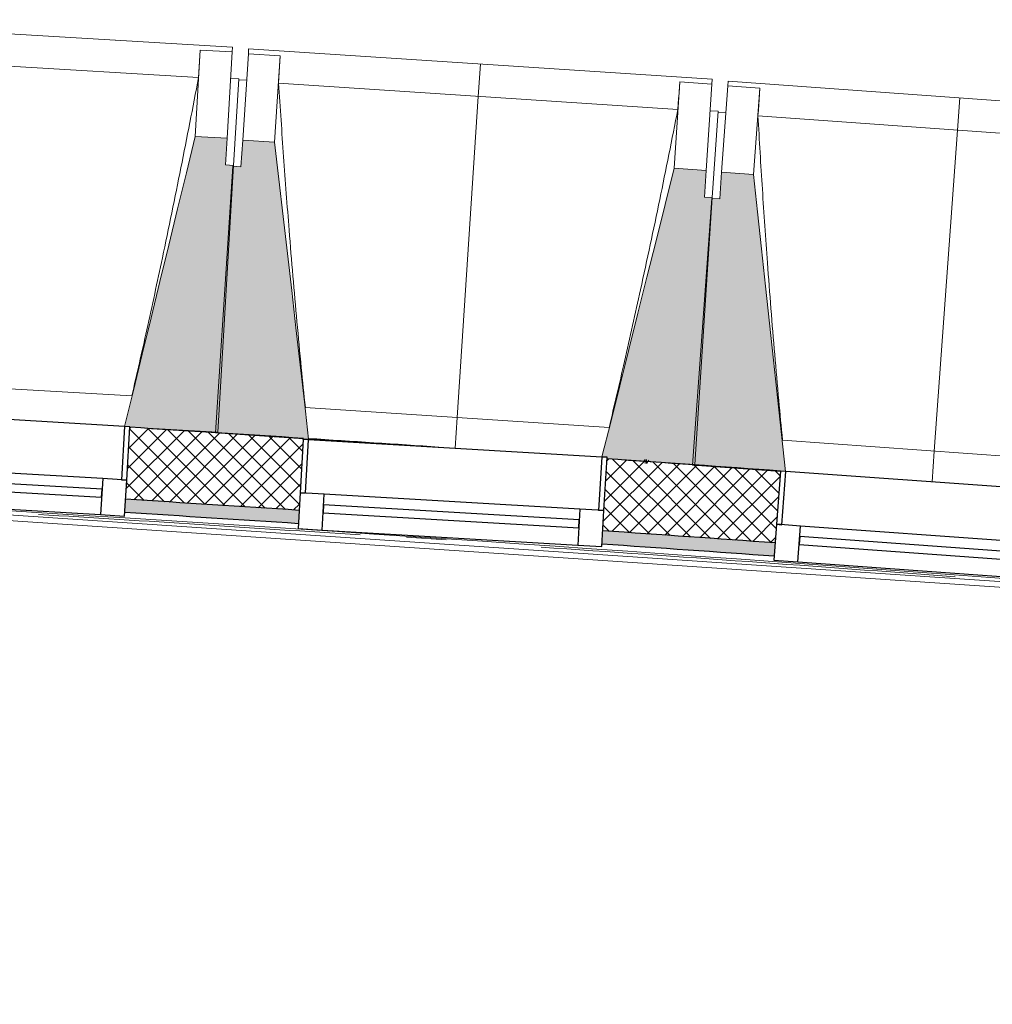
# Model space of a CAD drawing. Header units: millimetres. Extents: x -24070 to 30874, y -36590 to 4541.
# Tile 45 of 64: x -12916 to -11094, y -15450 to -13605. Entities that reach past the tile are written whole.
import ezdxf

# ---------------------------------------------------------------- set-up
doc = ezdxf.new("R2010")
doc.units = ezdxf.units.MM
doc.linetypes.add('Tiret', pattern=[2.5, 1.25, -1.25])
doc.layers.add('A-AREA', color=4, linetype='Tiret', lineweight=100, true_color=0x00ffff)
doc.layers.add('A-GLAZ', color=7, linetype='Continuous', lineweight=25, true_color=0x5c63b1)
for name, color, linetype, lineweight in [('A-FLOR-HRAL', 7, 'Continuous', 18), ('A-WALL', 7, 'Continuous', 25), ('A-WALL-PATT', 7, 'Continuous', 25), ('BATIEMENT', 7, 'Continuous', 18), ('BATIMENT', 7, 'Continuous', 25), ('FENETRES', 7, 'Continuous', 25), ('GEN', 7, 'Continuous', 18)]:
    doc.layers.add(name, color=color, linetype=linetype, lineweight=lineweight)

# ---------------------------------------------------------------- blocks, each defined once
blk = doc.blocks.new('XXX_VIDE FENETRE - 550-377501-2021_015_1111_DCE_1_50_N0 FINI_PLB_EFS')
at = {"layer": 'A-GLAZ'}
for p, q in [((240, -120), (-240, -120)), ((-240, -120), (-240, -135)), ((240, -135), (240, -120)), ((-240, -135), (240, -135))]:
    blk.add_line(p, q, dxfattribs=at)
at = {"layer": 'FENETRES'}
for p, q in [((-285, 0), (-285, -100)), ((-275, 0), (-285, 0)), ((275, 0), (-275, 0)), ((-275, -100), (-275, 0)), ((285, 0), (275, 0)), ((275, 0), (275, -100)), ((285, -100), (285, 0)), ((-285, -100), (-275, -100)), ((-240, -100), (-285, -100)), ((-285, -100), (-285, -167.5)), ((-240, -167.5), (-240, -100)), ((240, -100), (-240, -100)), ((240, -100), (240, -167.5)), ((285, -100), (240, -100)), ((275, -100), (285, -100)), ((285, -167.5), (285, -100)), ((-285, -167.5), (-240, -167.5)), ((-240, -167.5), (240, -167.5)), ((240, -167.5), (285, -167.5))]:
    blk.add_line(p, q, dxfattribs=at)
blk = doc.blocks.new('Garde-corps - Garde-corps-505703-2021_015_1111_DCE_1_50_N0 FINI_PLB_EFS')
at = {"layer": 'A-FLOR-HRAL'}
for p, q in [((-14288.8, -14452.6), (-9946.8, -14744.5)), ((-14003.6, -14461.4), (-10204.3, -14716.8)), ((-12190.7, -14574.7), (-12116.5, -14579.7))]:
    blk.add_line(p, q, dxfattribs=at)
for radius, start, end in [(137273, 85.24477, 87.064083), (137269.6, 86.221927, 86.473789), (137283.1, 86.270695, 86.406616), (137283.1, 85.897745, 86.032794), (137269.6, 85.755463, 86.080121)]:
    blk.add_arc((-21322.9, -151541.9), radius, start, end, dxfattribs=at)
blk = doc.blocks.new('B02_ARC_rvt-1-2021_015_1111_DCE_1_50_N0 FINI_PLB_EFS')
at = {"layer": 'A-WALL-PATT', "lineweight": 18}
h = blk.add_hatch(dxfattribs=at)
h.set_pattern_fill('FP_1', color=256, style=0, pattern_type=2)
h.set_pattern_definition([(45, (0, 0), (-17.67767, 17.67767), []), (135, (0, 0), (-17.67767, -17.67767), [])])
h.paths.add_polyline_path([(-2612.4, -15514.6), (-2594.6, -15381.2), (-2906.6, -15338.2), (-2924.2, -15472), (-2739.1, -15497.2)])
h.paths.add_polyline_path([(-3489.2, -15396.8), (-3471.6, -15263), (-3794.6, -15221.1), (-3811.3, -15355), (-3493.4, -15396.3)])
h.paths.add_polyline_path([(-4376.8, -15283.5), (-4360.1, -15149.5), (-4683.3, -15109.7), (-4698.3, -15243.9), (-4380.8, -15283)])
h.paths.add_polyline_path([(-5264.3, -15176.1), (-5249.3, -15041.9), (-5572.8, -15004.2), (-5587.8, -15138.4), (-5268.1, -15175.6)])
h.paths.add_polyline_path([(-6154.1, -15074.2), (-6139.2, -14940), (-6462.9, -14904.4), (-6477, -15038.7), (-6157.7, -15073.8)])
h.paths.add_polyline_path([(-7043.8, -14978.3), (-7030.1, -14843.9), (-7353.6, -14810.5), (-7366.9, -14944.9), (-7047.2, -14977.9)])
h.paths.add_polyline_path([(-7934, -14888.1), (-7921.1, -14753.7), (-8245, -14722.6), (-8256.4, -14856.9), (-7937.2, -14887.8)])
h.paths.add_polyline_path([(-8824, -14803.8), (-8812.5, -14669.3), (-9136.9, -14640.1), (-9148.3, -14774.6), (-8826.9, -14803.6)])
h.paths.add_polyline_path([(-9716.2, -14725.2), (-9704.9, -14590.7), (-10029.3, -14563.6), (-10039.9, -14698.1), (-9718.9, -14725)])
h.paths.add_polyline_path([(-10608, -14652.5), (-10597.7, -14517.9), (-10922.2, -14492.9), (-10931.9, -14627.5), (-10610.6, -14652.3)])
h.paths.add_polyline_path([(-11500.3, -14585.6), (-11490.9, -14450.9), (-11815.5, -14428), (-11823.4, -14562.8), (-11502.7, -14585.4)])
h.paths.add_polyline_path([(-12392.2, -14524.5), (-12384.2, -14389.7), (-12709.2, -14368.9), (-12717.2, -14503.7), (-12394.2, -14524.4)])
h.paths.add_polyline_path([(-13286.1, -14469.2), (-13278.2, -14334.4), (-13603.3, -14315.7), (-13610.4, -14450.5), (-13288, -14469.1)])
h.paths.add_polyline_path([(-14179.6, -14419.7), (-14172.5, -14284.9), (-14497.7, -14268.3), (-14503.9, -14403.2), (-14181.3, -14419.6)])
h.paths.add_polyline_path([(-15073.3, -14376.1), (-15067.1, -14241.2), (-15392.5, -14226.8), (-15397.8, -14361.7), (-15074.8, -14376)])
h.paths.add_polyline_path([(-15967.3, -14338.3), (-15962, -14203.4), (-16287.4, -14191), (-16291.9, -14326), (-15968.6, -14338.2)])
h.paths.add_polyline_path([(-16861.5, -14306.3), (-16857.1, -14171.3), (-17182.6, -14161.1), (-17186.2, -14296.1), (-16862.6, -14306.2)])
h.paths.add_polyline_path([(-17755.9, -14280.1), (-17752.4, -14145.2), (-18078, -14137.1), (-18080.6, -14272.1), (-17756.8, -14280.1)])
h.paths.add_polyline_path([(-18650.5, -14259.8), (-18647.8, -14124.8), (-18973.4, -14118.9), (-18974.8, -14253.9), (-18651.1, -14259.8)])
h.paths.add_polyline_path([(-23343, -14248.6), (-23124.3, -14245.6), (-23126, -14110.6), (-23345.1, -14113.6), (-23343, -14247.7)])
h.paths.add_polyline_path([(-19545.2, -14245.3), (-19543.4, -14110.3), (-19869, -14106.5), (-19869.7, -14241.5), (-19545.6, -14245.3)])
h.paths.add_polyline_path([(-22554.3, -14239.3), (-22229.5, -14236.8), (-22230.4, -14101.8), (-22556, -14104.3), (-22554.3, -14237.9)])
h.paths.add_polyline_path([(-20439.9, -14236.6), (-20439, -14101.6), (-20764.7, -14099.9), (-20764.7, -14234.9), (-20440.2, -14236.6)])
h.paths.add_polyline_path([(-21659.5, -14234.2), (-21334.7, -14233.8), (-21334.7, -14098.8), (-21660.4, -14099.2), (-21659.5, -14233.9)])
at = {"layer": 'A-WALL-PATT', "true_color": 0xdadada}
h = blk.add_hatch(color=254, dxfattribs=at)
h.paths.add_polyline_path([(-2615.8, -15539.3), (-2612.4, -15514.6), (-2924.2, -15472), (-2927.5, -15496.8), (-2739.1, -15522.4)])
h.paths.add_polyline_path([(-3492.5, -15421.6), (-3489.2, -15396.8), (-3811.3, -15355), (-3814.4, -15379.8), (-3493.4, -15421.5)])
h.paths.add_polyline_path([(-4379.9, -15308.3), (-4376.8, -15283.5), (-4500.5, -15268.2), (-4503.4, -15293), (-4380.8, -15308.2)])
h.paths.add_polyline_path([(-4572.9, -15284.4), (-4570, -15259.6), (-4698.3, -15243.9), (-4701.1, -15268.7), (-4579.1, -15283.7)])
h.paths.add_polyline_path([(-5267, -15200.9), (-5264.3, -15176.1), (-5587.8, -15138.4), (-5590.5, -15163.2), (-5268.1, -15200.8)])
h.paths.add_polyline_path([(-6156.9, -15099.1), (-6154.1, -15074.2), (-6477, -15038.7), (-6479.6, -15063.6), (-6157.7, -15099)])
h.paths.add_polyline_path([(-7046.4, -15003.1), (-7043.8, -14978.3), (-7366.9, -14944.9), (-7369.3, -14969.7), (-7047.2, -15003)])
h.paths.add_polyline_path([(-7936.5, -14913), (-7934, -14888.1), (-8256.4, -14856.9), (-8258.5, -14881.8), (-7937.2, -14912.9)])
h.paths.add_polyline_path([(-8826.1, -14828.7), (-8824, -14803.8), (-9148.3, -14774.6), (-9150.4, -14799.5), (-8826.9, -14828.7)])
h.paths.add_polyline_path([(-9718.3, -14750.1), (-9716.2, -14725.2), (-9847.3, -14714.2), (-9849.8, -14739), (-9718.9, -14750.1)])
h.paths.add_polyline_path([(-9919.5, -14733.2), (-9917.1, -14708.3), (-10039.9, -14698.1), (-10041.8, -14723.1), (-9925.8, -14732.7)])
h.paths.add_polyline_path([(-10610, -14677.4), (-10608, -14652.5), (-10931.9, -14627.5), (-10933.7, -14652.5), (-10610.6, -14677.4)])
h.paths.add_polyline_path([(-11502.1, -14610.5), (-11500.3, -14585.6), (-11823.4, -14562.8), (-11824.9, -14587.7), (-11502.7, -14610.5)])
h.paths.add_polyline_path([(-12393.6, -14549.5), (-12392.2, -14524.5), (-12717.2, -14503.7), (-12718.6, -14528.7), (-12394.2, -14549.4)])
h.paths.add_polyline_path([(-13287.6, -14494.1), (-13286.1, -14469.2), (-13610.4, -14450.5), (-13611.7, -14475.5), (-13288, -14494.1)])
h.paths.add_polyline_path([(-14180.9, -14444.7), (-14179.6, -14419.7), (-14311.6, -14412.9), (-14313.7, -14437.8), (-14181.3, -14444.7)])
h.paths.add_polyline_path([(-14383.6, -14434.3), (-14381.6, -14409.3), (-14503.9, -14403.2), (-14505.1, -14428.2), (-14389.9, -14433.9)])
h.paths.add_polyline_path([(-15074.4, -14401), (-15073.3, -14376.1), (-15397.8, -14361.7), (-15398.8, -14386.7), (-15074.8, -14401)])
h.paths.add_polyline_path([(-15968.3, -14363.2), (-15967.3, -14338.3), (-16291.9, -14326), (-16292.7, -14351), (-15968.6, -14363.2)])
h.paths.add_polyline_path([(-16862.3, -14331.3), (-16861.5, -14306.3), (-17186.2, -14296.1), (-17186.8, -14321.1), (-16862.6, -14331.2)])
h.paths.add_polyline_path([(-17756.6, -14305.1), (-17755.9, -14280.1), (-18080.6, -14272.1), (-18081.1, -14297.1), (-17756.8, -14305.1)])
h.paths.add_polyline_path([(-18651, -14284.8), (-18650.5, -14259.8), (-18975.3, -14253.8), (-18975.6, -14278.8), (-18651.1, -14284.8)])
h.paths.add_polyline_path([(-23207.7, -14271.7), (-23124, -14270.6), (-23124.7, -14245.6), (-23208, -14246.7), (-23207.7, -14271.5)])
h.paths.add_polyline_path([(-19545.5, -14270.3), (-19545.6, -14245.3), (-19870, -14241.5), (-19869.7, -14266.5), (-19545.6, -14270.3)])
h.paths.add_polyline_path([(-22554, -14264.3), (-22229.4, -14261.8), (-22229.8, -14236.8), (-22554.3, -14239.3)])
h.paths.add_polyline_path([(-20440.1, -14261.6), (-20440.2, -14236.6), (-20764.7, -14234.9), (-20764.7, -14259.9), (-20440.2, -14261.6)])
h.paths.add_polyline_path([(-21659.4, -14259.2), (-21334.8, -14258.8), (-21334.8, -14233.8), (-21659.5, -14234.2)])
at = {"layer": 'A-AREA'}
blk.add_line((-11747.3, -14432.7), (-11738.3, -14433.4), dxfattribs=at)
at = {"layer": 'A-WALL'}
for start, end in [(86.270759, 86.406656), (85.897741, 86.032902)]:
    blk.add_arc((-21322.9, -151541.9), 137308.1, start, end, dxfattribs=at)
at = {"layer": 'BATIEMENT', "lineweight": 25}
blk.add_line((-12384.3, -14391.6), (-12384.2, -14389.7), dxfattribs=at)
for radius, start, end in [(137443.1, 86.271104, 86.406868), (137443.1, 85.89772, 86.03348), (137283.1, 86.270695, 86.406617), (137283.1, 85.897745, 86.032794)]:
    blk.add_arc((-21322.9, -151541.9), radius, start, end, dxfattribs=at)
at = {"layer": 'BATIMENT'}
blk.add_arc((-21322.9, -151541.9), 137443.1, 86.164982, 86.266982, dxfattribs=at)
at = {"layer": 'BATIEMENT', "lineweight": 18}
blk.add_blockref('Garde-corps - Garde-corps-505703-2021_015_1111_DCE_1_50_N0 FINI_PLB_EFS', (0, 0), dxfattribs=at)
at = {"layer": 'FENETRES', "lineweight": 18}
for p, rotation in [((-12993.7, -14351.2), 356.6222734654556), ((-12099.8, -14408.4), 356.6222734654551), ((-11206.3, -14471.4), 355.8761407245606)]:
    blk.add_blockref('XXX_VIDE FENETRE - 550-377501-2021_015_1111_DCE_1_50_N0 FINI_PLB_EFS', p, dxfattribs=dict(at, rotation=rotation))
blk = doc.blocks.new('20_MUR PREFA_01 - Type 1-3119337-2021_015_1111_DCE_1_50_N0 FINI_PLB_EFS')
at = {"layer": 'GEN'}
for p, q in [((0, 722.1), (0, 661.4)), ((0, 661.4), (0, 58.5)), ((0, 0.7), (0, 58.5))]:
    blk.add_line(p, q, dxfattribs=at)
blk = doc.blocks.new('B02_DC_STR_rvt-1-2021_015_1111_DCE_1_50_N0 FINI_PLB_EFS')
at = {"layer": 'BATIMENT', "lineweight": 5, "true_color": 0x787878}
for points in [[(-12544.5, -14378.3), (-12515, -13878.3), (-12529.9, -13877.4), (-12527, -13827.5), (-12586.9, -13824), (-12719, -14367.4), (-12709.2, -14367.9), (-12709.2, -14368.6), (-12645.9, -14372.4)], [(-12374.3, -14391.1), (-12438, -13834.8), (-12497.9, -13830.9), (-12501.2, -13880.8), (-12516.1, -13879.8), (-12548.9, -14379.6), (-12446.2, -14386.3)], [(-11650.8, -14438.5), (-11618.1, -13938.6), (-11633, -13937.7), (-11629.7, -13887.8), (-11689.6, -13883.8), (-11824.8, -14424.6), (-11815.3, -14425.1), (-11815.3, -14427.7), (-11679.8, -14436.6)], [(-11480.8, -14451.6), (-11540.8, -13895.6), (-11600.7, -13891.3), (-11604.2, -13941.2), (-11619.2, -13940.1), (-11655.2, -14439.7), (-11490.7, -14451.6), (-11490.6, -14450.9), (-11488.2, -14451.1)]]:
    blk.add_hatch(color=8, dxfattribs=at).paths.add_polyline_path(points)
at = {"layer": 'BATIEMENT'}
for p, q in [((-12527, -13827.5), (-12586.9, -13824)), ((-12529.9, -13877.4), (-12527, -13827.5)), ((-12497.9, -13830.9), (-12501.2, -13880.8)), ((-12438, -13834.8), (-12497.9, -13830.9)), ((-12516.1, -13879.8), (-12548.9, -14379.6)), ((-12544.5, -14378.3), (-12515, -13878.3)), ((-12515, -13878.3), (-12529.9, -13877.4)), ((-12501.2, -13880.8), (-12516.1, -13879.8)), ((-11629.7, -13887.8), (-11689.6, -13883.8)), ((-11633, -13937.7), (-11629.7, -13887.8)), ((-11600.7, -13891.3), (-11604.2, -13941.2)), ((-11540.8, -13895.6), (-11600.7, -13891.3)), ((-11619.2, -13940.1), (-11655.2, -14439.7)), ((-11650.8, -14438.5), (-11618.1, -13938.6)), ((-11618.1, -13938.6), (-11633, -13937.7)), ((-11604.2, -13941.2), (-11619.2, -13940.1)), ((-12709.3, -14368.6), (-12544.5, -14378.3)), ((-12548.9, -14379.6), (-12374.3, -14391.1)), ((-11815.5, -14427.7), (-11650.8, -14438.5)), ((-11655.2, -14439.7), (-11490.7, -14451.6))]:
    blk.add_line(p, q, dxfattribs=at)
at = {"layer": 'BATIEMENT', "flags": 128}
for points in [[(-12586.9, -13824), (-12603.4, -13892), (-12620, -13960), (-12636.5, -14028), (-12653, -14096), (-12669.6, -14164), (-12686.1, -14232), (-12702.6, -14300), (-12719, -14367.4)], [(-12374.3, -14391.1), (-12382.2, -14321.5), (-12390.2, -14252), (-12398.2, -14182.5), (-12406.1, -14112.9), (-12414.1, -14043.4), (-12422.1, -13973.9), (-12430, -13904.3), (-12438, -13834.8)], [(-11689.6, -13883.8), (-11706.6, -13951.7), (-11723.6, -14019.6), (-11740.6, -14087.5), (-11757.5, -14155.4), (-11774.5, -14223.3), (-11791.5, -14291.2), (-11808.5, -14359.1), (-11824.8, -14424.6)], [(-11480.8, -14451.6), (-11488.2, -14382.7), (-11495.7, -14313.1), (-11503.2, -14243.5), (-11510.7, -14174), (-11518.3, -14104.4), (-11525.8, -14034.8), (-11533.3, -13965.2), (-11540.8, -13895.6)]]:
    blk.add_lwpolyline(points, dxfattribs=at)
at = {"layer": 'BATIMENT', "lineweight": 18}
for p, q in [((-12516.9, -13656.7), (-13385.4, -13605.4)), ((-12577.3, -13662.2), (-12586.9, -13824)), ((-12577.4, -13662.4), (-12577.3, -13662.2)), ((-12577.3, -13662.2), (-12517.4, -13665.7)), ((-12517.4, -13665.7), (-12527, -13827.5)), ((-12516.9, -13656.7), (-12517.4, -13665.7)), ((-12487.3, -13669.1), (-12486.7, -13660.1)), ((-11618.6, -13717), (-12486.7, -13660.1)), ((-12580.6, -13713.6), (-13328.8, -13669.5)), ((-12497.9, -13830.9), (-12487.3, -13669.1)), ((-12487.3, -13669.1), (-12427.4, -13673)), ((-12438, -13834.8), (-12427.4, -13673)), ((-12427.4, -13673), (-12427.4, -13673.3)), ((-12505.4, -13716.5), (-12520.4, -13715.6)), ((-12505.4, -13716.5), (-12515, -13878.3)), ((-12490.6, -13719), (-12505.5, -13718)), ((-11679, -13722.1), (-11689.6, -13883.8)), ((-11679.1, -13722.4), (-11679, -13722.1)), ((-11679, -13722.1), (-11619.1, -13726)), ((-11618.6, -13717), (-11619.1, -13726)), ((-11589, -13729.6), (-11588.3, -13720.6)), ((-10720.6, -13783.2), (-11588.3, -13720.6)), ((-11682.6, -13773.5), (-12430.5, -13724.5)), ((-11619.1, -13726), (-11629.7, -13887.8)), ((-11600.7, -13891.3), (-11589, -13729.6)), ((-11589, -13729.6), (-11529.2, -13733.9)), ((-11540.8, -13895.6), (-11529.2, -13733.9)), ((-11529.2, -13733.9), (-11529.1, -13734.2)), ((-11607.4, -13776.9), (-11622.4, -13775.9)), ((-11607.4, -13776.9), (-11618.1, -13938.6)), ((-11592.6, -13779.5), (-11607.5, -13778.4)), ((-10785, -13839.3), (-11532.6, -13785.4)), ((-13275, -14276.6), (-12705.5, -14310.3)), ((-12380.7, -14332), (-11811.4, -14369.3)), ((-12099.8, -14408.4), (-12374.3, -14390.4)), ((-11486.7, -14393.2), (-10917.7, -14434.2))]:
    blk.add_line(p, q, dxfattribs=at)
at = {"layer": 'BATIMENT', "lineweight": 18, "flags": 128}
for points in [[(-12580.6, -13713.6), (-12580, -13703.4), (-12579.3, -13693.2), (-12578.7, -13682.9), (-12578, -13672.7), (-12577.4, -13662.4)], [(-12427.4, -13673.3), (-12428, -13683.5), (-12428.7, -13693.8), (-12429.3, -13704), (-12429.9, -13714.3), (-12430.5, -13724.5)], [(-11682.6, -13773.5), (-11681.9, -13763.3), (-11681.2, -13753.1), (-11680.5, -13742.8), (-11679.8, -13732.6), (-11679.1, -13722.4)], [(-11529.1, -13734.2), (-11529.8, -13744.4), (-11530.5, -13754.7), (-11531.2, -13764.9), (-11531.9, -13775.2), (-11532.6, -13785.4)]]:
    blk.add_lwpolyline(points, dxfattribs=at)
at = {"layer": 'BATIMENT', "lineweight": 18}
for points, knots in [([(-12705.6, -14310.3), (-12696.1, -14269.1), (-12681.6, -14205.5), (-12662.7, -14119.2), (-12647.1, -14046.1), (-12630.7, -13967.3), (-12607.8, -13854.6), (-12591.3, -13770.1), (-12580.6, -13713.6)], [0.0183438, 0.0183438, 0.0183438, 0.0183438, 0.2222222, 0.3333333, 0.4444444, 0.5833333, 0.7222222, 1, 1, 1, 1]), ([(-12430.5, -13724.5), (-12427.6, -13770.4), (-12423, -13839.2), (-12416.3, -13930.8), (-12410.5, -14005.4), (-12403.9, -14085.6), (-12396.3, -14171.5), (-12388.5, -14253.7), (-12383.1, -14307.2), (-12380.5, -14332)], [0, 0, 0, 0, 0.2222222, 0.3333333, 0.4444444, 0.5833333, 0.7222222, 0.8611111, 0.9816328, 0.9816328, 0.9816328, 0.9816328]), ([(-11811.5, -14369.4), (-11801.7, -14328.3), (-11786.8, -14264.7), (-11767.4, -14178.5), (-11751.3, -14105.6), (-11734.3, -14026.9), (-11710.7, -13914.3), (-11693.7, -13829.9), (-11682.6, -13773.5)], [0.0183438, 0.0183438, 0.0183438, 0.0183438, 0.2222222, 0.3333333, 0.4444444, 0.5833333, 0.7222222, 1, 1, 1, 1]), ([(-11532.6, -13785.4), (-11530, -13831.3), (-11525.9, -13900.1), (-11519.7, -13991.8), (-11514.5, -14066.4), (-11508.4, -14146.6), (-11501.3, -14232.6), (-11494.1, -14314.9), (-11489, -14368.4), (-11486.6, -14393.2)], [0, 0, 0, 0, 0.2222222, 0.3333333, 0.4444444, 0.5833333, 0.7222222, 0.8611111, 0.9816328, 0.9816328, 0.9816328, 0.9816328])]:
    blk.add_open_spline(points, degree=3, knots=knots, dxfattribs=at)
at = {"layer": 'BATIMENT', "color": 5, "lineweight": 25, "true_color": 0x0000ff}
for p, rotation in [((-12099.9, -14409), 356.249207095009), ((-11206.4, -14472.1), 355.8761407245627)]:
    blk.add_blockref('20_MUR PREFA_01 - Type 1-3119337-2021_015_1111_DCE_1_50_N0 FINI_PLB_EFS', p, dxfattribs=dict(at, rotation=rotation))

msp = doc.modelspace()

# ---------------------------------------------------------------- block references
at = {"lineweight": 5}
for name in ['B02_DC_STR_rvt-1-2021_015_1111_DCE_1_50_N0 FINI_PLB_EFS', 'B02_ARC_rvt-1-2021_015_1111_DCE_1_50_N0 FINI_PLB_EFS']:
    msp.add_blockref(name, (0, 0), dxfattribs=at)

doc.saveas('drawing.dxf')
